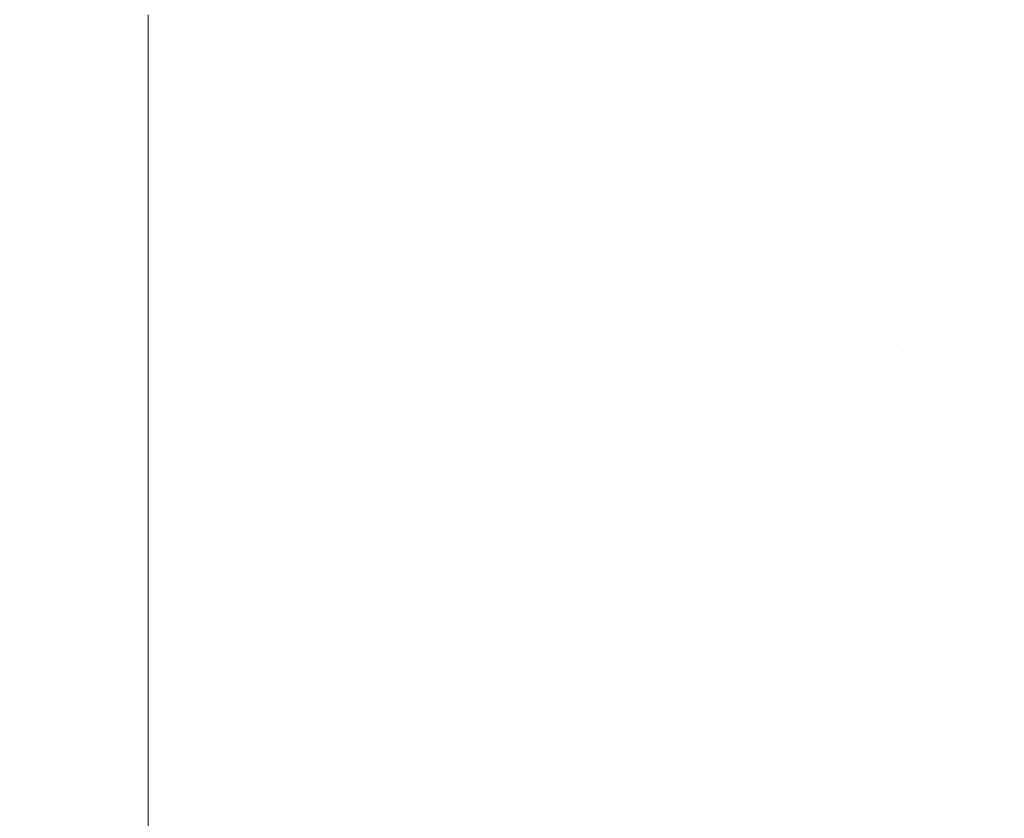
# Model space of a CAD drawing. Header units: centimetres. Extents: x -35.1 to 36.2, y 4.2 to 6.
# Tile 225 of 256: x 11.9878 to 12.0445, y 4.5451 to 4.5911. Entities that reach past the tile are written whole.
import ezdxf

# ---------------------------------------------------------------- set-up
doc = ezdxf.new("R2010")
doc.units = ezdxf.units.CM
doc.header["$LTSCALE"] = 2.54
doc.layers.add('Lucido design-1', color=7, linetype='Continuous')

# ---------------------------------------------------------------- blocks, each defined once
blk = doc.blocks.new('Gruppo-4-1')
at = {"color": 7, "linetype": 'Continuous', "lineweight": 9}
blk.add_3dface([(-34.958478, 5.900089, -2312.32217), (-34.958478, 4.300089, -2312.32217), (36.07398, 4.300089, -2312.32217), (36.07398, 5.900089, -2312.32217)], dxfattribs=at)
for points, invisible_edges in [([(12.065227, 4.601908, -2312.722807), (12.066674, 4.59988, -2312.723095), (12.032577, 4.590014, -2312.723095), (12.03182, 4.592241, -2312.722807)], 15), ([(12.033337, 4.587776, -2312.723439), (12.032577, 4.590014, -2312.723095), (12.066674, 4.59988, -2312.723095), (12.068127, 4.597843, -2312.723439)], 15), ([(12.033337, 4.587776, -2312.723439), (12.068127, 4.597843, -2312.723439), (12.052459, 4.589921, -2312.723839)], 11), ([(11.995181, 4.587036, -2312.723025), (11.995181, 4.591373, -2312.72255), (12.031068, 4.594457, -2312.722574)], 10), ([(12.031068, 4.594457, -2312.722574), (12.03182, 4.592241, -2312.722807), (11.995181, 4.587036, -2312.723025)], 11), ([(12.03182, 4.592241, -2312.722807), (12.032577, 4.590014, -2312.723095), (11.995181, 4.587036, -2312.723025)], 11), ([(11.995181, 4.587036, -2312.723025), (-10.879679, 4.587036, -2312.723025), (-10.879679, 4.591373, -2312.72255), (11.995181, 4.591373, -2312.72255)], 5), ([(11.995181, 4.584213, -2312.72346), (11.995181, 4.587036, -2312.723025), (12.032577, 4.590014, -2312.723095), (12.033337, 4.587776, -2312.723439)], 14), ([(12.052459, 4.589921, -2312.723839), (12.034101, 4.585529, -2312.723839), (12.033337, 4.587776, -2312.723439)], 11), ([(12.034866, 4.583276, -2312.724298), (12.034101, 4.585529, -2312.723839), (12.052459, 4.589921, -2312.723839), (12.053586, 4.587754, -2312.724298)], 15), ([(11.995181, 4.584213, -2312.72346), (12.033337, 4.587776, -2312.723439), (12.014868, 4.582812, -2312.723839)], 11), ([(12.033337, 4.587776, -2312.723439), (12.034101, 4.585529, -2312.723839), (12.014868, 4.582812, -2312.723839)], 11), ([(12.053586, 4.587754, -2312.724298), (12.054715, 4.585583, -2312.724816), (12.035633, 4.581018, -2312.724816), (12.034866, 4.583276, -2312.724298)], 15), ([(-10.879679, 4.584213, -2312.72346), (-10.879679, 4.587036, -2312.723025), (11.995181, 4.587036, -2312.723025), (11.995181, 4.584213, -2312.72346)], 10), ([(12.015255, 4.580506, -2312.724298), (12.014868, 4.582812, -2312.723839), (12.034101, 4.585529, -2312.723839), (12.034866, 4.583276, -2312.724298)], 15), ([(12.036401, 4.578758, -2312.725393), (12.035633, 4.581018, -2312.724816), (12.054715, 4.585583, -2312.724816), (12.055845, 4.583409, -2312.725393)], 15), ([(11.995181, 4.584213, -2312.72346), (11.995181, 4.582724, -2312.723689), (-10.879679, 4.582724, -2312.723689), (-10.879679, 4.584213, -2312.72346)], 10), ([(12.014868, 4.582812, -2312.723839), (11.995181, 4.582724, -2312.723689), (11.995181, 4.584213, -2312.72346)], 9), ([(12.055845, 4.583409, -2312.725393), (12.056975, 4.581234, -2312.72603), (12.037169, 4.576496, -2312.72603), (12.036401, 4.578758, -2312.725393)], 15), ([(12.034866, 4.583276, -2312.724298), (12.035633, 4.581018, -2312.724816), (12.015643, 4.578194, -2312.724816), (12.015255, 4.580506, -2312.724298)], 15), ([(-10.879679, 4.581895, -2312.723854), (-10.879679, 4.582724, -2312.723689), (11.995181, 4.582724, -2312.723689), (11.995181, 4.581895, -2312.723854)], 10), ([(12.014868, 4.582812, -2312.723839), (11.995181, 4.581895, -2312.723854), (11.995181, 4.582724, -2312.723689)], 9), ([(11.995181, 4.578445, -2312.72454), (11.995181, 4.581895, -2312.723854), (12.014868, 4.582812, -2312.723839), (12.015255, 4.580506, -2312.724298)], 14), ([(11.995181, 4.581895, -2312.723854), (11.995181, 4.578445, -2312.72454), (-10.879679, 4.578445, -2312.72454), (-10.879679, 4.581895, -2312.723854)], 10), ([(12.037937, 4.574237, -2312.726728), (12.037169, 4.576496, -2312.72603), (12.056975, 4.581234, -2312.72603), (12.058105, 4.579061, -2312.726728)], 15), ([(12.016032, 4.57588, -2312.725393), (12.015643, 4.578194, -2312.724816), (12.035633, 4.581018, -2312.724816), (12.036401, 4.578758, -2312.725393)], 15), ([(12.015255, 4.580506, -2312.724298), (12.015643, 4.578194, -2312.724816), (11.995181, 4.578445, -2312.72454)], 11), ([(12.058105, 4.579061, -2312.726728), (12.059233, 4.576892, -2312.727487), (12.038704, 4.571981, -2312.727487), (12.037937, 4.574237, -2312.726728)], 15), ([(11.995181, 4.574207, -2312.725577), (-10.879679, 4.574207, -2312.725577), (-10.879679, 4.578445, -2312.72454), (11.995181, 4.578445, -2312.72454)], 5), ([(11.995181, 4.574207, -2312.725577), (11.995181, 4.578445, -2312.72454), (12.015643, 4.578194, -2312.724816), (12.016032, 4.57588, -2312.725393)], 14), ([(12.036401, 4.578758, -2312.725393), (12.037169, 4.576496, -2312.72603), (12.01642, 4.573565, -2312.72603), (12.016032, 4.57588, -2312.725393)], 15), ([(12.038704, 4.571981, -2312.727487), (12.059233, 4.576892, -2312.727487), (12.050065, 4.572003, -2312.728308)], 11), ([(12.016808, 4.571252, -2312.726728), (12.01642, 4.573565, -2312.72603), (12.037169, 4.576496, -2312.72603), (12.037937, 4.574237, -2312.726728)], 15), ([(12.016032, 4.57588, -2312.725393), (12.01642, 4.573565, -2312.72603), (11.995181, 4.574207, -2312.725577)], 11), ([(11.995181, 4.570018, -2312.726798), (-10.879679, 4.570018, -2312.726798), (-10.879679, 4.574207, -2312.725577), (11.995181, 4.574207, -2312.725577)], 5), ([(11.995181, 4.570018, -2312.726798), (11.995181, 4.574207, -2312.725577), (12.01642, 4.573565, -2312.72603)], 10), ([(12.037937, 4.574237, -2312.726728), (12.038704, 4.571981, -2312.727487), (12.017196, 4.568942, -2312.727487), (12.016808, 4.571252, -2312.726728)], 15), ([(12.01642, 4.573565, -2312.72603), (12.016808, 4.571252, -2312.726728), (11.995181, 4.570018, -2312.726798)], 11), ([(12.017583, 4.566639, -2312.728308), (12.017196, 4.568942, -2312.727487), (12.038704, 4.571981, -2312.727487), (12.039468, 4.569731, -2312.728308)], 15), ([(12.050065, 4.572003, -2312.728308), (12.039468, 4.569731, -2312.728308), (12.038704, 4.571981, -2312.727487)], 11), ([(12.051009, 4.5698, -2312.729191), (12.04023, 4.567489, -2312.729191), (12.039468, 4.569731, -2312.728308), (12.050065, 4.572003, -2312.728308)], 15), ([(11.995181, 4.565887, -2312.728201), (11.995181, 4.570018, -2312.726798), (12.016808, 4.571252, -2312.726728)], 10), ([(12.016808, 4.571252, -2312.726728), (12.017196, 4.568942, -2312.727487), (11.995181, 4.565887, -2312.728201)], 11), ([(11.995181, 4.565887, -2312.728201), (-10.879679, 4.565887, -2312.728201), (-10.879679, 4.570018, -2312.726798), (11.995181, 4.570018, -2312.726798)], 5), ([(12.051948, 4.567608, -2312.730136), (12.040988, 4.565257, -2312.730136), (12.04023, 4.567489, -2312.729191), (12.051009, 4.5698, -2312.729191)], 15), ([(12.017583, 4.566639, -2312.728308), (12.039468, 4.569731, -2312.728308), (12.029196, 4.565663, -2312.729191)], 11), ([(12.039468, 4.569731, -2312.728308), (12.04023, 4.567489, -2312.729191), (12.029196, 4.565663, -2312.729191)], 11), ([(11.995181, 4.565595, -2312.728314), (11.995181, 4.565887, -2312.728201), (12.017196, 4.568942, -2312.727487), (12.017583, 4.566639, -2312.728308)], 14), ([(12.052882, 4.565428, -2312.731143), (12.041742, 4.563039, -2312.731143), (12.040988, 4.565257, -2312.730136), (12.051948, 4.567608, -2312.730136)], 15), ([(12.029196, 4.565663, -2312.729191), (12.04023, 4.567489, -2312.729191), (12.040988, 4.565257, -2312.730136), (12.029769, 4.563401, -2312.730136)], 15), ([(11.995181, 4.565595, -2312.728314), (12.017583, 4.566639, -2312.728308), (12.006608, 4.563546, -2312.729191)], 11), ([(12.017583, 4.566639, -2312.728308), (12.017968, 4.564344, -2312.729191), (12.006608, 4.563546, -2312.729191)], 11), ([(12.029196, 4.565663, -2312.729191), (12.017968, 4.564344, -2312.729191), (12.017583, 4.566639, -2312.728308)], 11), ([(-10.879679, 4.565595, -2312.728314), (-10.879679, 4.565887, -2312.728201), (11.995181, 4.565887, -2312.728201), (11.995181, 4.565595, -2312.728314)], 10), ([(-10.879679, 4.563287, -2312.729212), (-10.879679, 4.565595, -2312.728314), (11.995181, 4.565595, -2312.728314), (11.995181, 4.563287, -2312.729212)], 10), ([(12.006608, 4.563546, -2312.729191), (11.995181, 4.563287, -2312.729212), (11.995181, 4.565595, -2312.728314)], 9), ([(12.029769, 4.563401, -2312.730136), (12.018352, 4.56206, -2312.730136), (12.017968, 4.564344, -2312.729191), (12.029196, 4.565663, -2312.729191)], 15), ([(12.029769, 4.563401, -2312.730136), (12.040988, 4.565257, -2312.730136), (12.041742, 4.563039, -2312.731143), (12.030338, 4.561152, -2312.731143)], 15), ([(12.05381, 4.563263, -2312.732211), (12.04249, 4.560835, -2312.732211), (12.041742, 4.563039, -2312.731143), (12.052882, 4.565428, -2312.731143)], 15), ([(12.006608, 4.563546, -2312.729191), (12.017968, 4.564344, -2312.729191), (12.018352, 4.56206, -2312.730136), (12.0068, 4.561248, -2312.730136)], 15), ([(11.995181, 4.563287, -2312.729212), (11.995181, 4.56182, -2312.729782), (-10.879679, 4.56182, -2312.729782), (-10.879679, 4.563287, -2312.729212)], 10), ([(12.006608, 4.563546, -2312.729191), (12.0068, 4.561248, -2312.730136), (11.995181, 4.56182, -2312.729782)], 11), ([(11.995181, 4.56182, -2312.729782), (11.995181, 4.563287, -2312.729212), (12.006608, 4.563546, -2312.729191)], 10), ([(12.030338, 4.561152, -2312.731143), (12.018733, 4.559788, -2312.731143), (12.018352, 4.56206, -2312.730136), (12.029769, 4.563401, -2312.730136)], 15), ([(12.030338, 4.561152, -2312.731143), (12.041742, 4.563039, -2312.731143), (12.04249, 4.560835, -2312.732211), (12.030903, 4.558918, -2312.732211)], 15), ([(12.05473, 4.561115, -2312.733342), (12.043233, 4.558649, -2312.733342), (12.04249, 4.560835, -2312.732211), (12.05381, 4.563263, -2312.732211)], 15), ([(12.0068, 4.561248, -2312.730136), (12.018352, 4.56206, -2312.730136), (12.018733, 4.559788, -2312.731143), (12.006991, 4.558964, -2312.731143)], 15), ([(11.995181, 4.557827, -2312.731539), (-10.879679, 4.557827, -2312.731539), (-10.879679, 4.56182, -2312.729782), (11.995181, 4.56182, -2312.729782)], 5), ([(12.006991, 4.558964, -2312.731143), (11.995181, 4.557827, -2312.731539), (11.995181, 4.56182, -2312.729782), (12.0068, 4.561248, -2312.730136)], 13), ([(12.030903, 4.558918, -2312.732211), (12.019112, 4.557533, -2312.732211), (12.018733, 4.559788, -2312.731143), (12.030338, 4.561152, -2312.731143)], 15), ([(12.030903, 4.558918, -2312.732211), (12.04249, 4.560835, -2312.732211), (12.043233, 4.558649, -2312.733342), (12.031464, 4.556702, -2312.733342)], 15), ([(12.043969, 4.556483, -2312.734533), (12.043233, 4.558649, -2312.733342), (12.05473, 4.561115, -2312.733342), (12.055642, 4.558987, -2312.734533)], 15), ([(12.006991, 4.558964, -2312.731143), (12.018733, 4.559788, -2312.731143), (12.019112, 4.557533, -2312.732211), (12.007181, 4.556695, -2312.732211)], 15), ([(12.007181, 4.556695, -2312.732211), (11.995181, 4.557827, -2312.731539), (12.006991, 4.558964, -2312.731143)], 11), ([(12.031464, 4.556702, -2312.733342), (12.019487, 4.555295, -2312.733342), (12.019112, 4.557533, -2312.732211), (12.030903, 4.558918, -2312.732211)], 15), ([(12.03202, 4.554506, -2312.734533), (12.031464, 4.556702, -2312.733342), (12.043233, 4.558649, -2312.733342), (12.043969, 4.556483, -2312.734533)], 15), ([(12.055642, 4.558987, -2312.734533), (12.056545, 4.55688, -2312.735786), (12.044697, 4.55434, -2312.735786), (12.043969, 4.556483, -2312.734533)], 15), ([(11.995181, 4.553914, -2312.733469), (-10.879679, 4.553914, -2312.733469), (-10.879679, 4.557827, -2312.731539), (11.995181, 4.557827, -2312.731539)], 5), ([(11.995181, 4.553914, -2312.733469), (11.995181, 4.557827, -2312.731539), (12.007181, 4.556695, -2312.732211)], 10), ([(12.007181, 4.556695, -2312.732211), (12.019112, 4.557533, -2312.732211), (12.019487, 4.555295, -2312.733342), (12.00737, 4.554444, -2312.733342)], 15), ([(12.007181, 4.556695, -2312.732211), (12.00737, 4.554444, -2312.733342), (11.995181, 4.553914, -2312.733469)], 11), ([(12.019859, 4.553077, -2312.734533), (12.019487, 4.555295, -2312.733342), (12.031464, 4.556702, -2312.733342), (12.03202, 4.554506, -2312.734533)], 15), ([(12.043969, 4.556483, -2312.734533), (12.044697, 4.55434, -2312.735786), (12.03257, 4.552333, -2312.735786), (12.03202, 4.554506, -2312.734533)], 15), ([(12.007556, 4.552214, -2312.734533), (12.00737, 4.554444, -2312.733342), (12.019487, 4.555295, -2312.733342), (12.019859, 4.553077, -2312.734533)], 15), ([(12.03202, 4.554506, -2312.734533), (12.03257, 4.552333, -2312.735786), (12.020228, 4.550883, -2312.735786), (12.019859, 4.553077, -2312.734533)], 15), ([(11.995181, 4.550089, -2312.735567), (-10.879679, 4.550089, -2312.735567), (-10.879679, 4.553914, -2312.733469), (11.995181, 4.553914, -2312.733469)], 5), ([(11.995181, 4.553914, -2312.733469), (12.00737, 4.554444, -2312.733342), (12.007556, 4.552214, -2312.734533)], 11), ([(12.007556, 4.552214, -2312.734533), (11.995181, 4.550089, -2312.735567), (11.995181, 4.553914, -2312.733469)], 9), ([(12.033113, 4.550185, -2312.737098), (12.03257, 4.552333, -2312.735786), (12.044697, 4.55434, -2312.735786), (12.045417, 4.55222, -2312.737098)], 15), ([(12.019859, 4.553077, -2312.734533), (12.020228, 4.550883, -2312.735786), (12.007741, 4.550006, -2312.735786), (12.007556, 4.552214, -2312.734533)], 15), ([(12.007556, 4.552214, -2312.734533), (12.007741, 4.550006, -2312.735786), (11.995181, 4.550089, -2312.735567)], 11), ([(12.020592, 4.548714, -2312.737098), (12.020228, 4.550883, -2312.735786), (12.03257, 4.552333, -2312.735786), (12.033113, 4.550185, -2312.737098)], 15), ([(12.045417, 4.55222, -2312.737098), (12.046128, 4.550128, -2312.73847), (12.03365, 4.548064, -2312.73847), (12.033113, 4.550185, -2312.737098)], 15), ([(12.007924, 4.547824, -2312.737098), (12.007741, 4.550006, -2312.735786), (12.020228, 4.550883, -2312.735786), (12.020592, 4.548714, -2312.737098)], 15), ([(11.995181, 4.546359, -2312.737831), (-10.879679, 4.546359, -2312.737831), (-10.879679, 4.550089, -2312.735567), (11.995181, 4.550089, -2312.735567)], 5), ([(11.995181, 4.546359, -2312.737831), (11.995181, 4.550089, -2312.735567), (12.007741, 4.550006, -2312.735786), (12.007924, 4.547824, -2312.737098)], 14), ([(12.033113, 4.550185, -2312.737098), (12.03365, 4.548064, -2312.73847), (12.020952, 4.546572, -2312.73847), (12.020592, 4.548714, -2312.737098)], 15), ([(12.034179, 4.545972, -2312.739901), (12.03365, 4.548064, -2312.73847), (12.046128, 4.550128, -2312.73847), (12.046828, 4.548065, -2312.739901)], 15), ([(12.020592, 4.548714, -2312.737098), (12.020952, 4.546572, -2312.73847), (12.008104, 4.54567, -2312.73847), (12.007924, 4.547824, -2312.737098)], 15), ([(12.007924, 4.547824, -2312.737098), (12.008104, 4.54567, -2312.73847), (11.995181, 4.546359, -2312.737831)], 11), ([(12.021306, 4.54446, -2312.739901), (12.020952, 4.546572, -2312.73847), (12.03365, 4.548064, -2312.73847), (12.034179, 4.545972, -2312.739901)], 15), ([(12.046828, 4.548065, -2312.739901), (12.047519, 4.546034, -2312.74139), (12.0347, 4.543913, -2312.74139), (12.034179, 4.545972, -2312.739901)], 15), ([(12.008282, 4.543545, -2312.739901), (12.008104, 4.54567, -2312.73847), (12.020952, 4.546572, -2312.73847), (12.021306, 4.54446, -2312.739901)], 15), ([(11.995181, 4.542731, -2312.740255), (-10.879679, 4.542731, -2312.740255), (-10.879679, 4.546359, -2312.737831), (11.995181, 4.546359, -2312.737831)], 5), ([(11.995181, 4.542731, -2312.740255), (11.995181, 4.546359, -2312.737831), (12.008104, 4.54567, -2312.73847), (12.008282, 4.543545, -2312.739901)], 14), ([(12.034179, 4.545972, -2312.739901), (12.0347, 4.543913, -2312.74139), (12.021655, 4.54238, -2312.74139), (12.021306, 4.54446, -2312.739901)], 15), ([(12.035213, 4.541888, -2312.742934), (12.0347, 4.543913, -2312.74139), (12.047519, 4.546034, -2312.74139), (12.048197, 4.544037, -2312.742934)], 15)]:
    blk.add_3dface(points, dxfattribs=dict(at, invisible_edges=invisible_edges))

msp = doc.modelspace()

# ---------------------------------------------------------------- block references
at = {"layer": 'Lucido design-1', "color": 7}
msp.add_blockref('Gruppo-4-1', (0, 0), dxfattribs=at)

doc.saveas('drawing.dxf')
